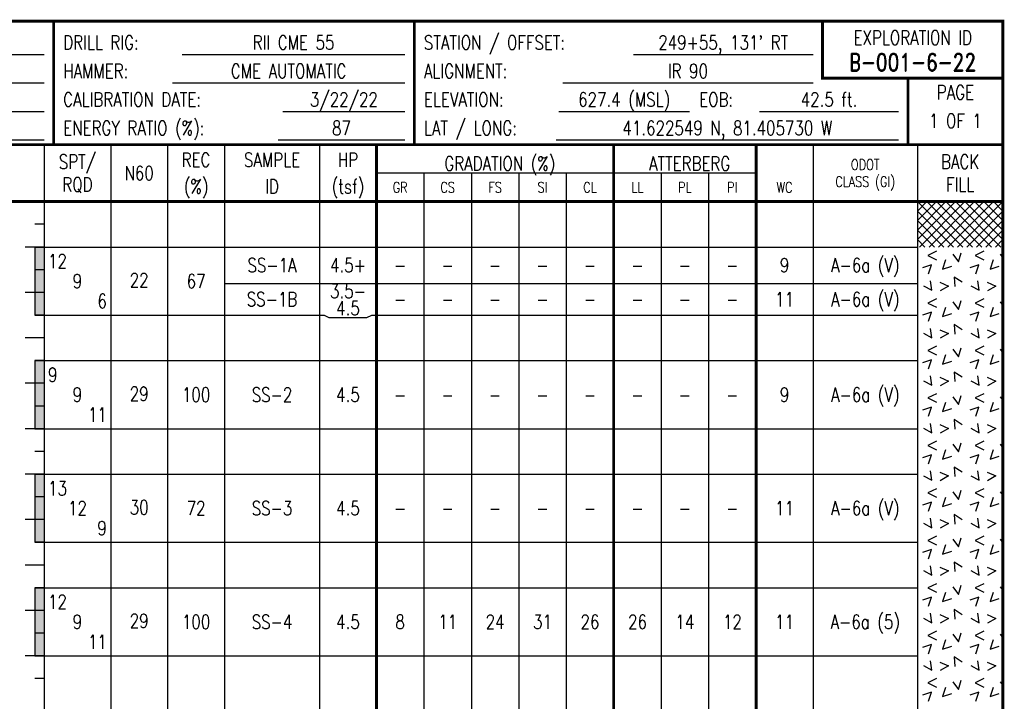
# Model space of a CAD drawing. Extents: x 0 to 10, y 2.9 to 15.3.
# Tile 4 of 4: x 4.8 to 10, y 11.7 to 15.3. Entities that reach past the tile are written whole.
import ezdxf
from ezdxf.enums import TextEntityAlignment as Align

# ---------------------------------------------------------------- set-up
doc = ezdxf.new("R2010")
doc.units = 0
doc.linetypes.add('SOLID', pattern=[0])
doc.layers.get('0').update_dxf_attribs({"linetype": 'SOLID'})
doc.styles.add('ROMAND', font='romand', dxfattribs={"height": 1})

msp = doc.modelspace()

# ---------------------------------------------------------------- linework, layer by layer
at = {"color": 7, "linetype": 'SOLID', "const_width": 0.015, "flags": 128}
msp.add_lwpolyline([(0, 3.240986), (10, 3.240986), (10, 15.3), (0, 15.3), (0, 3.240986)], dxfattribs=at)
msp.add_lwpolyline([(0, 3.240986), (10, 3.240986), (10, 15.3), (0, 15.3), (0, 3.240986)], dxfattribs=at)
msp.add_lwpolyline([(0, 3.240986), (10, 3.240986), (10, 15.3), (0, 15.3), (0, 3.240986)], dxfattribs=at)
msp.add_lwpolyline([(0, 3.240986), (10, 3.240986), (10, 15.3), (0, 15.3), (0, 3.240986)], dxfattribs=at)
msp.add_lwpolyline([(0, 3.240986), (10, 3.240986), (10, 15.3), (0, 15.3), (0, 3.240986)], dxfattribs=at)
at = {"color": 7, "linetype": 'SOLID', "const_width": 0.015}
for points in [[(5, 14.65), (5, 15.3)], [(6.9, 14.65), (6.9, 15.3)], [(9.05, 15.3), (9.05, 15), (10, 15)], [(9.5, 14.65), (9.5, 15)], [(0, 14.65), (10, 14.65)], [(0, 14.65), (10, 14.65)], [(0, 14.65), (10, 14.65)], [(0, 14.65), (10, 14.65)], [(0, 14.65), (10, 14.65)], [(6.7, 14.65), (6.7, 4.185417)], [(7.95, 14.65), (7.95, 4.185417)], [(8.7, 14.65), (8.7, 4.185417)], [(8.7, 14.5), (8.7, 4.185417)], [(0, 14.35), (10, 14.35)], [(0, 14.35), (10, 14.35)], [(0, 14.35), (10, 14.35)], [(0, 14.35), (10, 14.35)], [(0, 14.35), (10, 14.35)]]:
    msp.add_lwpolyline(points, dxfattribs=at)
at = {"color": 7, "linetype": 'SOLID'}
for points in [[(3.92, 15.125), (4.95, 15.125)], [(5.676667, 15.125), (6.85, 15.125)], [(8.053333, 15.125), (9, 15.125)], [(3.833333, 14.975), (4.95, 14.975)], [(5.625, 14.975), (6.85, 14.975)], [(7.681667, 14.975), (9, 14.975)], [(3.408333, 14.825), (4.95, 14.825)], [(6.206667, 14.825), (6.85, 14.825)], [(7.66, 14.825), (8.35, 14.825)], [(8.718333, 14.825), (9.45, 14.825)], [(3.471667, 14.675), (4.95, 14.675)], [(4.95, 14.65), (4.95, 4.185417)], [(4.95, 14.65), (4.95, 4.185417)], [(5.3, 14.65), (5.3, 4.185417)], [(5.6, 14.65), (5.6, 4.185417)], [(5.9, 14.65), (5.9, 4.185417)], [(6.181667, 14.675), (6.85, 14.675)], [(6.4, 14.65), (6.4, 4.185417)], [(7.646667, 14.675), (9.45, 14.675)], [(9, 14.65), (9, 4.185417)], [(9, 14.65), (9, 4.185417)], [(9.55, 14.65), (9.55, 4.185417)], [(8.7, 14.500239), (6.7, 14.500239)], [(6.95, 14.5), (6.95, 4.185417)], [(7.2, 14.5), (7.2, 4.185417)], [(7.45, 14.5), (7.45, 4.185417)], [(7.7, 14.5), (7.7, 4.185417)], [(8.2, 14.5), (8.2, 4.185417)], [(8.45, 14.5), (8.45, 4.185417)], [(9.55, 14.3), (9.6, 14.35)], [(9.55, 14.25), (9.65, 14.35)], [(9.55, 14.2), (9.7, 14.35)], [(9.55, 14.15), (9.75, 14.35)], [(9.5502, 14.35), (9.550427, 14.349773), (9.789314, 14.110833)], [(9.560833, 14.110833), (9.8, 14.35)], [(9.6001, 14.35), (9.656933, 14.293167), (9.839267, 14.110833)], [(9.610833, 14.110833), (9.85, 14.35)], [(9.6501, 14.35), (9.763652, 14.236448), (9.889267, 14.110833)], [(9.660833, 14.110833), (9.9, 14.35)], [(9.7001, 14.35), (9.870372, 14.179728), (9.939267, 14.110833)], [(9.710833, 14.110833), (9.95, 14.35)], [(9.7501, 14.35), (9.977091, 14.123009), (9.989267, 14.110833)], [(9.760833, 14.110833), (10, 14.35)], [(9.8, 14.35), (10, 14.15)], [(9.85, 14.35), (10, 14.2)], [(9.9, 14.35), (10, 14.25)], [(9.95, 14.35), (10, 14.3)], [(10, 14.35), (10, 14.35)], [(10, 14.110833), (10, 14.35)], [(9.55, 14.3), (9.739167, 14.110833)], [(9.810833, 14.110833), (10, 14.3)], [(4.95, 14.230417), (4.9, 14.230417)], [(9.55, 14.25), (9.689167, 14.110833)], [(9.860833, 14.110833), (10, 14.25)], [(9.55, 14.2), (9.639167, 14.110833)], [(9.910833, 14.110833), (10, 14.2)], [(4.95, 14.110833), (4.85, 14.110833)], [(4.9, 14.110833), (4.9, 13.752083)], [(4.9, 14.110833), (4.95, 14.110833)], [(4.95, 14.110833), (4.9, 14.110833)], [(4.95, 14.110833), (5.3, 14.110833)], [(5.3, 14.110833), (5.6, 14.110833)], [(5.6, 14.110833), (5.9, 14.110833)], [(5.9, 14.110833), (6.4, 14.110833)], [(6.4, 14.110833), (6.7, 14.110833)], [(6.7, 14.110833), (6.95, 14.110833)], [(6.95, 14.110833), (7.2, 14.110833)], [(7.2, 14.110833), (7.45, 14.110833)], [(7.45, 14.110833), (7.7, 14.110833)], [(7.7, 14.110833), (7.95, 14.110833)], [(7.95, 14.110833), (8.2, 14.110833)], [(8.2, 14.110833), (8.45, 14.110833)], [(8.45, 14.110833), (8.7, 14.110833)], [(8.7, 14.110833), (9, 14.110833)], [(9, 14.110833), (9.55, 14.110833)], [(9.55, 14.15), (9.589167, 14.110833)], [(9.960833, 14.110833), (10, 14.15)], [(10, 4.185417), (10, 14.110833)], [(9.649519, 14.088612), (9.604519, 14.066112), (9.649519, 14.043612)], [(9.73612, 14.072519), (9.76612, 14.032019), (9.78037, 14.080019)], [(9.899519, 14.088612), (9.854519, 14.066112), (9.899519, 14.043612)], [(9.98612, 14.072519), (10, 14.053781)], [(9.608292, 13.969667), (9.624042, 14.017667), (9.576042, 14.001917)], [(9.698191, 14.042631), (9.682441, 13.994631), (9.730441, 14.010381)], [(9.858292, 13.969667), (9.874042, 14.017667), (9.826042, 14.001917)], [(9.948191, 14.042631), (9.932441, 13.994631), (9.980441, 14.010381)], [(4.95, 13.99125), (4.9, 13.99125)], [(9.786159, 13.924954), (9.744159, 13.952704), (9.747159, 13.902454)], [(10, 13.948845), (9.994159, 13.952704), (9.997159, 13.902454)], [(5.9, 13.9195), (6.4, 13.9195)], [(6.4, 13.9195), (6.7, 13.9195)], [(6.7, 13.9195), (6.95, 13.9195)], [(6.95, 13.9195), (7.2, 13.9195)], [(7.2, 13.9195), (7.45, 13.9195)], [(7.45, 13.9195), (7.7, 13.9195)], [(7.7, 13.9195), (7.95, 13.9195)], [(7.95, 13.9195), (8.2, 13.9195)], [(8.2, 13.9195), (8.45, 13.9195)], [(8.45, 13.9195), (8.7, 13.9195)], [(8.7, 13.9195), (9, 13.9195)], [(9, 13.9195), (9.55, 13.9195)], [(9.581615, 13.907164), (9.625865, 13.883164), (9.618365, 13.932664)], [(9.667418, 13.925707), (9.713496, 13.905506), (9.669689, 13.880764)], [(9.831615, 13.907164), (9.875865, 13.883164), (9.868365, 13.932664)], [(9.917418, 13.925707), (9.963496, 13.905506), (9.919689, 13.880764)], [(4.95, 13.871667), (4.85, 13.871667)], [(4.95, 13.871667), (4.9, 13.871667)], [(9.649519, 13.838612), (9.604519, 13.816112), (9.649519, 13.793612)], [(9.73612, 13.822519), (9.76612, 13.782019), (9.78037, 13.830019)], [(9.899519, 13.838612), (9.854519, 13.816112), (9.899519, 13.793612)], [(9.98612, 13.822519), (10, 13.803781)], [(4.9, 13.752083), (4.95, 13.752083)], [(4.95, 13.752083), (4.9, 13.752083)], [(4.95, 13.752083), (5.3, 13.752083)], [(5.3, 13.752083), (5.6, 13.752083)], [(5.6, 13.752083), (5.9, 13.752083)], [(5.9, 13.752083), (6.4, 13.752083)], [(6.4, 13.752083), (6.425, 13.752083), (6.45, 13.7395), (6.65, 13.7395), (6.675, 13.752083), (6.7, 13.752083)], [(6.7, 13.752083), (6.95, 13.752083)], [(6.95, 13.752083), (7.2, 13.752083)], [(7.2, 13.752083), (7.45, 13.752083)], [(7.45, 13.752083), (7.7, 13.752083)], [(7.7, 13.752083), (7.95, 13.752083)], [(7.95, 13.752083), (8.2, 13.752083)], [(8.2, 13.752083), (8.45, 13.752083)], [(8.45, 13.752083), (8.7, 13.752083)], [(8.7, 13.752083), (9, 13.752083)], [(9, 13.752083), (9.55, 13.752083)], [(9.608292, 13.719667), (9.624042, 13.767667), (9.576042, 13.751917)], [(9.698191, 13.792631), (9.682441, 13.744631), (9.730441, 13.760381)], [(9.858292, 13.719667), (9.874042, 13.767667), (9.826042, 13.751917)], [(9.948191, 13.792631), (9.932441, 13.744631), (9.980441, 13.760381)], [(9.786159, 13.674954), (9.744159, 13.702704), (9.747159, 13.652454)], [(10, 13.698845), (9.994159, 13.702704), (9.997159, 13.652454)], [(9.581615, 13.657164), (9.625865, 13.633164), (9.618365, 13.682664)], [(9.667418, 13.675707), (9.713496, 13.655506), (9.669689, 13.630764)], [(9.831615, 13.657164), (9.875865, 13.633164), (9.868365, 13.682664)], [(9.917418, 13.675707), (9.963496, 13.655506), (9.919689, 13.630764)], [(4.95, 13.6325), (4.85, 13.6325)], [(4.95, 13.6325), (4.9, 13.6325)], [(9.649519, 13.588612), (9.604519, 13.566112), (9.649519, 13.543612)], [(9.698191, 13.542631), (9.682441, 13.494631), (9.730441, 13.510381)], [(9.73612, 13.572519), (9.76612, 13.532019), (9.78037, 13.580019)], [(9.899519, 13.588612), (9.854519, 13.566112), (9.899519, 13.543612)], [(9.948191, 13.542631), (9.932441, 13.494631), (9.980441, 13.510381)], [(9.98612, 13.572519), (10, 13.553781)], [(4.9, 13.512917), (4.9, 13.154167)], [(4.9, 13.512917), (4.95, 13.512917)], [(4.95, 13.512917), (4.9, 13.512917)], [(4.95, 13.512917), (5.3, 13.512917)], [(5.3, 13.512917), (5.6, 13.512917)], [(5.6, 13.512917), (5.9, 13.512917)], [(5.9, 13.512917), (6.4, 13.512917)], [(6.4, 13.512917), (6.7, 13.512917)], [(6.7, 13.512917), (6.95, 13.512917)], [(6.95, 13.512917), (7.2, 13.512917)], [(7.2, 13.512917), (7.45, 13.512917)], [(7.45, 13.512917), (7.7, 13.512917)], [(7.7, 13.512917), (7.95, 13.512917)], [(7.95, 13.512917), (8.2, 13.512917)], [(8.2, 13.512917), (8.45, 13.512917)], [(8.45, 13.512917), (8.7, 13.512917)], [(8.7, 13.512917), (9, 13.512917)], [(9, 13.512917), (9.55, 13.512917)], [(9.608292, 13.469667), (9.624042, 13.517667), (9.576042, 13.501917)], [(9.858292, 13.469667), (9.874042, 13.517667), (9.826042, 13.501917)], [(9.786159, 13.424954), (9.744159, 13.452704), (9.747159, 13.402454)], [(10, 13.448845), (9.994159, 13.452704), (9.997159, 13.402454)], [(4.95, 13.393333), (4.85, 13.393333)], [(4.95, 13.393333), (4.9, 13.393333)], [(9.581615, 13.407164), (9.625865, 13.383164), (9.618365, 13.432664)], [(9.667418, 13.425707), (9.713496, 13.405506), (9.669689, 13.380764)], [(9.831615, 13.407164), (9.875865, 13.383164), (9.868365, 13.432664)], [(9.917418, 13.425707), (9.963496, 13.405506), (9.919689, 13.380764)], [(9.649519, 13.338612), (9.604519, 13.316112), (9.649519, 13.293612)], [(9.73612, 13.322519), (9.76612, 13.282019), (9.78037, 13.330019)], [(9.899519, 13.338612), (9.854519, 13.316112), (9.899519, 13.293612)], [(9.698191, 13.292631), (9.682441, 13.244631), (9.730441, 13.260381)], [(9.948191, 13.292631), (9.932441, 13.244631), (9.980441, 13.260381)], [(9.98612, 13.322519), (10, 13.303781)], [(4.95, 13.27375), (4.9, 13.27375)], [(9.608292, 13.219667), (9.624042, 13.267667), (9.576042, 13.251917)], [(9.858292, 13.219667), (9.874042, 13.267667), (9.826042, 13.251917)], [(9.581615, 13.157164), (9.625865, 13.133164), (9.618365, 13.182664)], [(9.667418, 13.175707), (9.713496, 13.155506), (9.669689, 13.130764)], [(9.786159, 13.174954), (9.744159, 13.202704), (9.747159, 13.152454)], [(9.831615, 13.157164), (9.875865, 13.133164), (9.868365, 13.182664)], [(9.917418, 13.175707), (9.963496, 13.155506), (9.919689, 13.130764)], [(10, 13.198845), (9.994159, 13.202704), (9.997159, 13.152454)], [(4.95, 13.154167), (4.85, 13.154167)], [(4.9, 13.154167), (4.95, 13.154167)], [(4.95, 13.154167), (4.9, 13.154167)], [(4.95, 13.154167), (5.3, 13.154167)], [(5.3, 13.154167), (5.6, 13.154167)], [(5.6, 13.154167), (5.9, 13.154167)], [(5.9, 13.154167), (6.4, 13.154167)], [(6.4, 13.154167), (6.7, 13.154167)], [(6.7, 13.154167), (6.95, 13.154167)], [(6.95, 13.154167), (7.2, 13.154167)], [(7.2, 13.154167), (7.45, 13.154167)], [(7.45, 13.154167), (7.7, 13.154167)], [(7.7, 13.154167), (7.95, 13.154167)], [(7.95, 13.154167), (8.2, 13.154167)], [(8.2, 13.154167), (8.45, 13.154167)], [(8.45, 13.154167), (8.7, 13.154167)], [(8.7, 13.154167), (9, 13.154167)], [(9, 13.154167), (9.55, 13.154167)], [(9.649519, 13.088612), (9.604519, 13.066112), (9.649519, 13.043612)], [(9.73612, 13.072519), (9.76612, 13.032019), (9.78037, 13.080019)], [(9.899519, 13.088612), (9.854519, 13.066112), (9.899519, 13.043612)], [(9.98612, 13.072519), (10, 13.053781)], [(4.95, 13.034583), (4.9, 13.034583)], [(9.698191, 13.042631), (9.682441, 12.994631), (9.730441, 13.010381)], [(9.948191, 13.042631), (9.932441, 12.994631), (9.980441, 13.010381)], [(9.608292, 12.969667), (9.624042, 13.017667), (9.576042, 13.001917)], [(9.858292, 12.969667), (9.874042, 13.017667), (9.826042, 13.001917)], [(9.581615, 12.907164), (9.625865, 12.883164), (9.618365, 12.932664)], [(9.667418, 12.925707), (9.713496, 12.905506), (9.669689, 12.880764)], [(9.786159, 12.924954), (9.744159, 12.952704), (9.747159, 12.902454)], [(9.831615, 12.907164), (9.875865, 12.883164), (9.868365, 12.932664)], [(9.917418, 12.925707), (9.963496, 12.905506), (9.919689, 12.880764)], [(10, 12.948845), (9.994159, 12.952704), (9.997159, 12.902454)], [(4.95, 12.915), (4.85, 12.915)], [(4.9, 12.915), (4.9, 12.55625)], [(4.9, 12.915), (4.95, 12.915)], [(4.95, 12.915), (4.9, 12.915)], [(4.95, 12.915), (5.3, 12.915)], [(5.3, 12.915), (5.6, 12.915)], [(5.6, 12.915), (5.9, 12.915)], [(5.9, 12.915), (6.4, 12.915)], [(6.4, 12.915), (6.7, 12.915)], [(6.7, 12.915), (6.95, 12.915)], [(6.95, 12.915), (7.2, 12.915)], [(7.2, 12.915), (7.45, 12.915)], [(7.45, 12.915), (7.7, 12.915)], [(7.7, 12.915), (7.95, 12.915)], [(7.95, 12.915), (8.2, 12.915)], [(8.2, 12.915), (8.45, 12.915)], [(8.45, 12.915), (8.7, 12.915)], [(8.7, 12.915), (9, 12.915)], [(9, 12.915), (9.55, 12.915)], [(9.649519, 12.838612), (9.604519, 12.816112), (9.649519, 12.793612)], [(9.73612, 12.822519), (9.76612, 12.782019), (9.78037, 12.830019)], [(9.899519, 12.838612), (9.854519, 12.816112), (9.899519, 12.793612)], [(9.98612, 12.822519), (10, 12.803781)], [(4.95, 12.795417), (4.9, 12.795417)], [(9.608292, 12.719667), (9.624042, 12.767667), (9.576042, 12.751917)], [(9.698191, 12.792631), (9.682441, 12.744631), (9.730441, 12.760381)], [(9.858292, 12.719667), (9.874042, 12.767667), (9.826042, 12.751917)], [(9.948191, 12.792631), (9.932441, 12.744631), (9.980441, 12.760381)], [(4.95, 12.675833), (4.85, 12.675833)], [(4.95, 12.675833), (4.9, 12.675833)], [(9.581615, 12.657164), (9.625865, 12.633164), (9.618365, 12.682664)], [(9.667418, 12.675707), (9.713496, 12.655506), (9.669689, 12.630764)], [(9.786159, 12.674954), (9.744159, 12.702704), (9.747159, 12.652454)], [(9.831615, 12.657164), (9.875865, 12.633164), (9.868365, 12.682664)], [(9.917418, 12.675707), (9.963496, 12.655506), (9.919689, 12.630764)], [(10, 12.698845), (9.994159, 12.702704), (9.997159, 12.652454)], [(4.9, 12.55625), (4.95, 12.55625)], [(4.95, 12.55625), (4.9, 12.55625)], [(4.95, 12.55625), (5.3, 12.55625)], [(5.3, 12.55625), (5.6, 12.55625)], [(5.6, 12.55625), (5.9, 12.55625)], [(5.9, 12.55625), (6.4, 12.55625)], [(6.4, 12.55625), (6.7, 12.55625)], [(6.7, 12.55625), (6.95, 12.55625)], [(6.95, 12.55625), (7.2, 12.55625)], [(7.2, 12.55625), (7.45, 12.55625)], [(7.45, 12.55625), (7.7, 12.55625)], [(7.7, 12.55625), (7.95, 12.55625)], [(7.95, 12.55625), (8.2, 12.55625)], [(8.2, 12.55625), (8.45, 12.55625)], [(8.45, 12.55625), (8.7, 12.55625)], [(8.7, 12.55625), (9, 12.55625)], [(9, 12.55625), (9.55, 12.55625)], [(9.649519, 12.588612), (9.604519, 12.566112), (9.649519, 12.543612)], [(9.73612, 12.572519), (9.76612, 12.532019), (9.78037, 12.580019)], [(9.899519, 12.588612), (9.854519, 12.566112), (9.899519, 12.543612)], [(9.98612, 12.572519), (10, 12.553781)], [(9.608292, 12.469667), (9.624042, 12.517667), (9.576042, 12.501917)], [(9.698191, 12.542631), (9.682441, 12.494631), (9.730441, 12.510381)], [(9.858292, 12.469667), (9.874042, 12.517667), (9.826042, 12.501917)], [(9.948191, 12.542631), (9.932441, 12.494631), (9.980441, 12.510381)], [(9.786159, 12.424954), (9.744159, 12.452704), (9.747159, 12.402454)], [(10, 12.448845), (9.994159, 12.452704), (9.997159, 12.402454)], [(4.95, 12.436667), (4.85, 12.436667)], [(4.95, 12.436667), (4.9, 12.436667)], [(9.581615, 12.407164), (9.625865, 12.383164), (9.618365, 12.432664)], [(9.667418, 12.425707), (9.713496, 12.405506), (9.669689, 12.380764)], [(9.831615, 12.407164), (9.875865, 12.383164), (9.868365, 12.432664)], [(9.917418, 12.425707), (9.963496, 12.405506), (9.919689, 12.380764)], [(4.9, 12.317083), (4.9, 11.958333)], [(4.9, 12.317083), (4.95, 12.317083)], [(4.95, 12.317083), (4.9, 12.317083)], [(4.95, 12.317083), (5.3, 12.317083)], [(5.3, 12.317083), (5.6, 12.317083)], [(5.6, 12.317083), (5.9, 12.317083)], [(5.9, 12.317083), (6.4, 12.317083)], [(6.4, 12.317083), (6.7, 12.317083)], [(6.7, 12.317083), (6.95, 12.317083)], [(6.95, 12.317083), (7.2, 12.317083)], [(7.2, 12.317083), (7.45, 12.317083)], [(7.45, 12.317083), (7.7, 12.317083)], [(7.7, 12.317083), (7.95, 12.317083)], [(7.95, 12.317083), (8.2, 12.317083)], [(8.2, 12.317083), (8.45, 12.317083)], [(8.45, 12.317083), (8.7, 12.317083)], [(8.7, 12.317083), (9, 12.317083)], [(9, 12.317083), (9.55, 12.317083)], [(9.649519, 12.338612), (9.604519, 12.316112), (9.649519, 12.293612)], [(9.698191, 12.292631), (9.682441, 12.244631), (9.730441, 12.260381)], [(9.73612, 12.322519), (9.76612, 12.282019), (9.78037, 12.330019)], [(9.899519, 12.338612), (9.854519, 12.316112), (9.899519, 12.293612)], [(9.948191, 12.292631), (9.932441, 12.244631), (9.980441, 12.260381)], [(9.98612, 12.322519), (10, 12.303781)], [(9.608292, 12.219667), (9.624042, 12.267667), (9.576042, 12.251917)], [(9.858292, 12.219667), (9.874042, 12.267667), (9.826042, 12.251917)], [(4.95, 12.1975), (4.85, 12.1975)], [(4.95, 12.1975), (4.9, 12.1975)], [(9.786159, 12.174954), (9.744159, 12.202704), (9.747159, 12.152454)], [(10, 12.198845), (9.994159, 12.202704), (9.997159, 12.152454)], [(9.581615, 12.157164), (9.625865, 12.133164), (9.618365, 12.182664)], [(9.667418, 12.175707), (9.713496, 12.155506), (9.669689, 12.130764)], [(9.831615, 12.157164), (9.875865, 12.133164), (9.868365, 12.182664)], [(9.917418, 12.175707), (9.963496, 12.155506), (9.919689, 12.130764)], [(9.649519, 12.088612), (9.604519, 12.066112), (9.649519, 12.043612)], [(9.899519, 12.088612), (9.854519, 12.066112), (9.899519, 12.043612)], [(4.95, 12.077917), (4.9, 12.077917)], [(9.698191, 12.042631), (9.682441, 11.994631), (9.730441, 12.010381)], [(9.73612, 12.072519), (9.76612, 12.032019), (9.78037, 12.080019)], [(9.948191, 12.042631), (9.932441, 11.994631), (9.980441, 12.010381)], [(9.98612, 12.072519), (10, 12.053781)], [(9.608292, 11.969667), (9.624042, 12.017667), (9.576042, 12.001917)], [(9.858292, 11.969667), (9.874042, 12.017667), (9.826042, 12.001917)], [(4.95, 11.958333), (4.85, 11.958333)], [(4.9, 11.958333), (4.95, 11.958333)], [(4.95, 11.958333), (4.9, 11.958333)], [(4.95, 11.958333), (5.3, 11.958333)], [(5.3, 11.958333), (5.6, 11.958333)], [(5.6, 11.958333), (5.9, 11.958333)], [(5.9, 11.958333), (6.4, 11.958333)], [(6.4, 11.958333), (6.7, 11.958333)], [(6.7, 11.958333), (6.95, 11.958333)], [(6.95, 11.958333), (7.2, 11.958333)], [(7.2, 11.958333), (7.45, 11.958333)], [(7.45, 11.958333), (7.7, 11.958333)], [(7.7, 11.958333), (7.95, 11.958333)], [(7.95, 11.958333), (8.2, 11.958333)], [(8.2, 11.958333), (8.45, 11.958333)], [(8.45, 11.958333), (8.7, 11.958333)], [(8.7, 11.958333), (9, 11.958333)], [(9, 11.958333), (9.55, 11.958333)], [(9.581615, 11.907164), (9.625865, 11.883164), (9.618365, 11.932664)], [(9.786159, 11.924954), (9.744159, 11.952704), (9.747159, 11.902454)], [(9.831615, 11.907164), (9.875865, 11.883164), (9.868365, 11.932664)], [(10, 11.948845), (9.994159, 11.952704), (9.997159, 11.902454)], [(9.667418, 11.925707), (9.713496, 11.905506), (9.669689, 11.880764)], [(9.917418, 11.925707), (9.963496, 11.905506), (9.919689, 11.880764)], [(4.95, 11.83875), (4.9, 11.83875)], [(9.649519, 11.838612), (9.604519, 11.816112), (9.649519, 11.793612)], [(9.73612, 11.822519), (9.76612, 11.782019), (9.78037, 11.830019)], [(9.899519, 11.838612), (9.854519, 11.816112), (9.899519, 11.793612)], [(9.698191, 11.792631), (9.682441, 11.744631), (9.730441, 11.760381)], [(9.948191, 11.792631), (9.932441, 11.744631), (9.980441, 11.760381)], [(9.98612, 11.822519), (10, 11.803781)], [(9.608292, 11.719667), (9.624042, 11.767667), (9.576042, 11.751917)], [(9.858292, 11.719667), (9.874042, 11.767667), (9.826042, 11.751917)]]:
    msp.add_lwpolyline(points, dxfattribs=at)
at = {"color": 8}
for points in [[(4.9, 13.752083), (4.95, 13.752083), (4.9, 14.110833), (4.95, 14.110833)], [(4.9, 13.154167), (4.95, 13.154167), (4.9, 13.512917), (4.95, 13.512917)], [(4.9, 12.55625), (4.95, 12.55625), (4.9, 12.915), (4.95, 12.915)], [(4.9, 11.958333), (4.95, 11.958333), (4.9, 12.317083), (4.95, 12.317083)]]:
    msp.add_solid(points, dxfattribs=at)

# ---------------------------------------------------------------- texts
at = {"color": 7, "style": 'ROMAND', "width": 0.78}
for s, height, p in [('EXPLORATION ID', 0.0744, (9.525, 15.25)), ('B-001-6-22', 0.093, (9.525, 15.129917))]:
    msp.add_text(s, height=height, dxfattribs=at).set_placement(p, align=Align.TOP_CENTER)
for s, p in [('DRILL RIG:', (5.05, 15.15)), ('STATION / OFFSET:', (6.95, 15.15)), ('HAMMER:', (5.05, 15)), ('ALIGNMENT:', (6.95, 15)), ('CALIBRATION DATE:', (5.05, 14.85)), ('ELEVATION:', (6.95, 14.85)), ('EOB:', (8.4, 14.85)), ('ENERGY RATIO (%):', (5.05, 14.7)), ('LAT / LONG:', (6.95, 14.7))]:
    msp.add_text(s, height=0.0744, dxfattribs=at).set_placement(p)
for s, p in [('RII CME 55', (6.263333, 15.15)), ("249+55, 131' RT", (8.526667, 15.15)), ('CME AUTOMATIC', (6.2375, 15)), ('IR 90', (8.340833, 15)), ('3/22/22', (6.528333, 14.85)), ('627.4 (MSL)', (8.005, 14.85)), ('42.5 ft.', (9.084167, 14.85)), ('87', (6.515833, 14.7)), ('41.622549 N, 81.405730 W', (8.548333, 14.7))]:
    msp.add_text(s, height=0.0744, dxfattribs=at).set_placement(p, align=Align.CENTER)
for s, height, p in [('PAGE', 0.0744, (9.75, 14.925)), ('1 OF 1', 0.0744, (9.75, 14.775)), ('SPT/', 0.0744, (5.125, 14.56)), ('REC', 0.0744, (5.75, 14.57)), ('SAMPLE', 0.0744, (6.15, 14.57)), ('HP', 0.0744, (6.55, 14.57)), ('GRADATION (%)', 0.0744, (7.35, 14.550239)), ('ATTERBERG', 0.0744, (8.35, 14.550239)), ('BACK', 0.0744, (9.775, 14.56)), ('N60', 0.0744, (5.45, 14.5)), ('ODOT', 0.0558, (9.275, 14.545)), ('RQD', 0.0744, (5.125, 14.44)), ('(%)', 0.0744, (5.75, 14.43)), ('(tsf)', 0.0744, (6.55, 14.43)), ('CLASS (GI)', 0.0558, (9.275, 14.455)), ('FILL', 0.0744, (9.775, 14.44)), ('ID', 0.0744, (6.15, 14.43)), ('GR', 0.0558, (6.825, 14.425)), ('CS', 0.0558, (7.075, 14.425)), ('FS', 0.0558, (7.325, 14.425)), ('SI', 0.0558, (7.575, 14.425)), ('CL', 0.0558, (7.825, 14.425)), ('LL', 0.0558, (8.075, 14.425)), ('PL', 0.0558, (8.325, 14.425)), ('PI', 0.0558, (8.575, 14.425)), ('WC', 0.0558, (8.85, 14.425)), ('A-6a (V)', 0.0744, (9.275, 14.015167)), ('SS-1A', 0.0744, (6.15, 14.015167)), ('4.5+', 0.0744, (6.55, 14.015167)), ('-', 0.0744, (6.825, 14.015167)), ('-', 0.0744, (7.075, 14.015167)), ('-', 0.0744, (7.325, 14.015167)), ('-', 0.0744, (7.575, 14.015167)), ('-', 0.0744, (7.825, 14.015167)), ('-', 0.0744, (8.075, 14.015167)), ('-', 0.0744, (8.325, 14.015167)), ('-', 0.0744, (8.575, 14.015167)), ('9', 0.0744, (8.85, 14.015167)), ('9', 0.0744, (5.125, 13.931458)), ('22', 0.0744, (5.45, 13.936458)), ('67', 0.0744, (5.75, 13.931458)), ('3.5-', 0.0744, (6.55, 13.879)), ('SS-1B', 0.0744, (6.15, 13.835792)), ('11', 0.0744, (8.85, 13.835792)), ('A-6a (V)', 0.0744, (9.275, 13.835792)), ('4.5', 0.0744, (6.55, 13.789)), ('-', 0.0744, (6.825, 13.835792)), ('-', 0.0744, (7.075, 13.835792)), ('-', 0.0744, (7.325, 13.835792)), ('-', 0.0744, (7.575, 13.835792)), ('-', 0.0744, (7.825, 13.835792)), ('-', 0.0744, (8.075, 13.835792)), ('-', 0.0744, (8.325, 13.835792)), ('-', 0.0744, (8.575, 13.835792)), ('9', 0.0744, (5.125, 13.333542)), ('29', 0.0744, (5.45, 13.338542)), ('100', 0.0744, (5.75, 13.333542)), ('SS-2', 0.0744, (6.15, 13.333542)), ('4.5', 0.0744, (6.55, 13.333542)), ('9', 0.0744, (8.85, 13.333542)), ('A-6a (V)', 0.0744, (9.275, 13.333542)), ('-', 0.0744, (6.825, 13.333542)), ('-', 0.0744, (7.075, 13.333542)), ('-', 0.0744, (7.325, 13.333542)), ('-', 0.0744, (7.575, 13.333542)), ('-', 0.0744, (7.825, 13.333542)), ('-', 0.0744, (8.075, 13.333542)), ('-', 0.0744, (8.325, 13.333542)), ('-', 0.0744, (8.575, 13.333542)), ('12', 0.0744, (5.125, 12.735625)), ('30', 0.0744, (5.45, 12.740625)), ('72', 0.0744, (5.75, 12.735625)), ('SS-3', 0.0744, (6.15, 12.735625)), ('4.5', 0.0744, (6.55, 12.735625)), ('11', 0.0744, (8.85, 12.735625)), ('A-6a (V)', 0.0744, (9.275, 12.735625)), ('-', 0.0744, (6.825, 12.735625)), ('-', 0.0744, (7.075, 12.735625)), ('-', 0.0744, (7.325, 12.735625)), ('-', 0.0744, (7.575, 12.735625)), ('-', 0.0744, (7.825, 12.735625)), ('-', 0.0744, (8.075, 12.735625)), ('-', 0.0744, (8.325, 12.735625)), ('-', 0.0744, (8.575, 12.735625)), ('9', 0.0744, (5.125, 12.137708)), ('29', 0.0744, (5.45, 12.142708)), ('100', 0.0744, (5.75, 12.137708)), ('SS-4', 0.0744, (6.15, 12.137708)), ('4.5', 0.0744, (6.55, 12.137708)), ('8', 0.0744, (6.825, 12.137708)), ('11', 0.0744, (7.075, 12.137708)), ('24', 0.0744, (7.325, 12.137708)), ('31', 0.0744, (7.575, 12.137708)), ('26', 0.0744, (7.825, 12.137708)), ('26', 0.0744, (8.075, 12.137708)), ('14', 0.0744, (8.325, 12.137708)), ('12', 0.0744, (8.575, 12.137708)), ('11', 0.0744, (8.85, 12.137708)), ('A-6a (5)', 0.0744, (9.275, 12.137708))]:
    msp.add_text(s, height=height, dxfattribs=at).set_placement(p, align=Align.MIDDLE_CENTER)
for s, p in [('12', (4.97, 14.036458)), ('9', (4.97, 13.438542)), ('13', (4.97, 12.840625)), ('12', (4.97, 12.242708))]:
    msp.add_text(s, height=0.0744, dxfattribs=at).set_placement(p, align=Align.MIDDLE_LEFT)
for s, p in [('6', (5.28, 13.826458)), ('11', (5.28, 13.228542)), ('9', (5.28, 12.630625)), ('11', (5.28, 12.032708))]:
    msp.add_text(s, height=0.0744, dxfattribs=at).set_placement(p, align=Align.MIDDLE_RIGHT)

doc.saveas('drawing.dxf')
